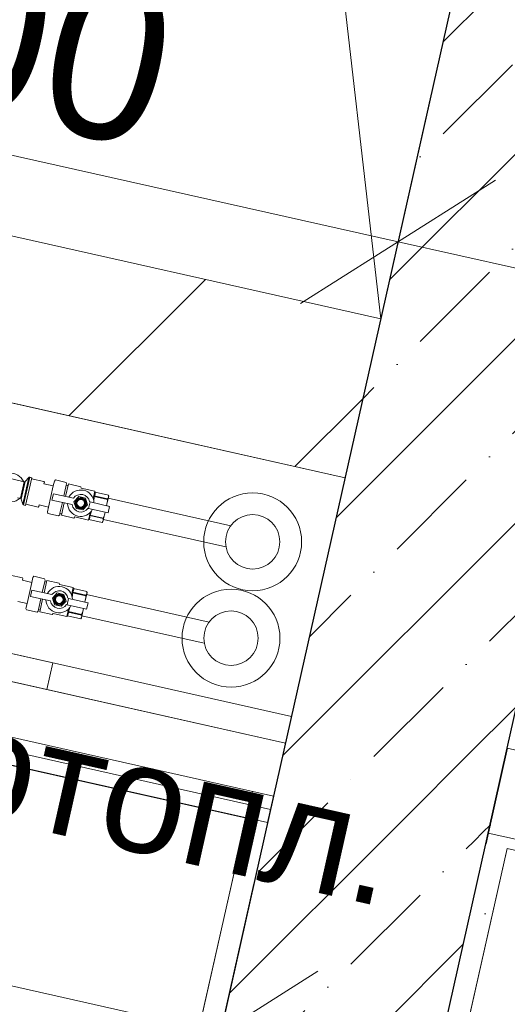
# Model space of a CAD drawing. Header units: millimetres. Extents: x -7218036 to -6523761, y 6117771 to 6337028.
# Tile 176 of 223: x -7146591 to -7146143, y 6138080 to 6138986. Entities that reach past the tile are written whole.
import ezdxf

# ---------------------------------------------------------------- set-up
doc = ezdxf.new("R2010")
doc.units = ezdxf.units.MM
doc.header["$MEASUREMENT"] = 0
for name, color, linetype in [('S - квартира_помещение.АР', 7, 'Continuous'), ('S - МОП.АР', 7, 'Continuous'), ('АР-Стены_внутренние_пилоны.АР', 7, 'Continuous'), ('АР-Стены_Перегородки_100_.АР', 7, 'Continuous'), ('АР-Стены_Перегородки_шахты_.АР', 7, 'Continuous'), ('АР-Чертеж-Размеры.АР', 7, 'Continuous'), ('ИОС-Шахты и отверстия.АР', 7, 'Continuous')]:
    doc.layers.add(name, color=color, linetype=linetype)
for name, color, linetype, lineweight in [('АР-Стены_внутренние_пилоны.АР_Ном._пера__1', 7, 'Continuous', 15), ('АР-Стены_Перегородки_100_.АР_Ном._пера__1', 7, 'Continuous', 15), ('АР-Стены_Перегородки_шахты_.АР_Ном._пера__1', 7, 'Continuous', 15), ('АР-Чертеж-Размеры.АР_Ном._пера__1', 7, 'Continuous', 0), ('ИОС-Шахты и отверстия.АР_Ном._пера__1', 7, 'Continuous', 0)]:
    doc.layers.add(name, color=color, linetype=linetype, lineweight=lineweight)
doc.styles.add('РЎР“Р•РќР•Р\xa0Р\x98Р\xa0_РЎРўР\x98Р›Р¬_2', font='GOTHIC.TTF')
doc.styles.add('РЎР“Р•РќР•Р\xa0Р\x98Р\xa0_РЎРўР\x98Р›Р¬_8', font='arial.ttf')
doc.dimstyles.new('СГЕНЕРИР_СТИЛЬ__1', dxfattribs={"dimtxt": 150, "dimasz": 142.5, "dimexe": 0.18, "dimexo": 0.0625, "dimgap": 0, "dimtad": 1, "dimdec": 0, "dimzin": 0, "dimdsep": 46, "dimtxsty": 'РЎР“Р•РќР•Р\xa0Р\x98Р\xa0_РЎРўР\x98Р›Р¬_2', "dimblk": 'ARROWHEAD_6', "dimblk1": 'ARROWHEAD_6', "dimblk2": 'ARROWHEAD_6', "dimcen": 0.09, "dimse1": 1, "dimse2": 1, "dimclrd": 7, "dimclre": 7, "dimclrt": 7, "dimazin": 0, "dimtfac": 1, "dimtdec": 4, "dimtmove": 0, "dimatfit": 3, "dimfxl": 1, "dimtolj": 1, "dimtzin": 0, "dimarcsym": 0})
doc.dimstyles.new('СГЕНЕРИР_СТИЛЬ__2', dxfattribs={"dimtxt": 150, "dimasz": 142.5, "dimexe": 0.18, "dimexo": 0.0625, "dimgap": 0, "dimtad": 1, "dimdec": 0, "dimzin": 0, "dimdsep": 46, "dimtxsty": 'РЎР“Р•РќР•Р\xa0Р\x98Р\xa0_РЎРўР\x98Р›Р¬_2', "dimblk": 'ARROWHEAD_6', "dimblk1": 'ARROWHEAD_6', "dimblk2": 'ARROWHEAD_6', "dimcen": 0.09, "dimse1": 1, "dimse2": 1, "dimclrd": 7, "dimclre": 7, "dimclrt": 7, "dimazin": 0, "dimtfac": 1, "dimtdec": 4, "dimtmove": 2, "dimatfit": 3, "dimfxl": 1, "dimtolj": 1, "dimtzin": 0, "dimarcsym": 0})
pattern_1 = [(0, (-6566190.34, 6562677.795), (0, 75), [0, -75])]
pattern_2 = [(45, (-6566190.34, 6562677.8), (-84.852814, 84.852814), []), (45, (-6566232.77, 6562720.22), (-84.852814, 84.852814), [90, -30, 0, -30])]
pattern_3 = [(45, (-6566190.34, 6563027.8), (-111.369318, 111.369318), [0, -105, 0, -157.5]), (110, (-6565840.34, 6563027.8), (148.001588, 53.868173), [0, -77, 0, -133])]
pattern_4 = [(45, (-6566190.34, 6562677.8), (-169.70563, 169.70563), []), (90, (-6566360.05, 6562847.5), (-216, 0), [0, -144, 0, -216]), (155, (-6566190.34, 6563017.2), (91.285545, 195.76248), [0, -105.6, 0, -182.4])]

# ---------------------------------------------------------------- blocks, each defined once
blk = doc.blocks.new('Стена_62_7', base_point=(-7146363.09, 6138247.05))
at = {"layer": 'АР-Стены_Перегородки_шахты_.АР', "linetype": 'Continuous', "lineweight": 0, "true_color": 0x000000}
h = blk.add_hatch(dxfattribs=at)
h.set_pattern_fill('ШТУКАТУРКА__ГИПС_03_0007', color=18, style=0, pattern_type=2)
h.set_pattern_definition(pattern_1)
h.paths.add_polyline_path([(-7147140.91, 6138434.55), (-7146360.35, 6138259.24), (-7146357.61, 6138271.44), (-7147138.17, 6138446.74)])
h = blk.add_hatch(dxfattribs=at)
h.set_pattern_fill('ШТУКАТУРКА__ГИПС_03_0007', color=18, style=0, pattern_type=2)
h.set_pattern_definition(pattern_1)
h.paths.add_polyline_path([(-7147143.65, 6138422.35), (-7146363.09, 6138247.05), (-7146360.35, 6138259.24), (-7147140.91, 6138434.55)])
at = {"layer": 'АР-Стены_Перегородки_шахты_.АР_Ном._пера__1', "color": 7, "linetype": 'Continuous', "lineweight": 0}
for p, q in [((-7147138.17, 6138446.74), (-7146357.61, 6138271.44)), ((-7147140.91, 6138434.55), (-7146360.35, 6138259.24))]:
    blk.add_line(p, q, dxfattribs=at)
at = {"layer": 'АР-Стены_Перегородки_шахты_.АР_Ном._пера__1', "color": 7, "linetype": 'Continuous', "lineweight": 0, "flags": 128}
for points in [[(-7147127.21, 6138495.53), (-7147143.65, 6138422.35)], [(-7146346.65, 6138320.23), (-7147127.21, 6138495.53)], [(-7147143.65, 6138422.35), (-7146363.09, 6138247.05)], [(-7146363.09, 6138247.05), (-7146346.65, 6138320.23)]]:
    blk.add_lwpolyline(points, dxfattribs=at)
blk = doc.blocks.new('Стена_68_7', base_point=(-7145114.01, 6143352.32))
at = {"layer": 'АР-Стены_внутренние_пилоны.АР', "linetype": 'Continuous', "lineweight": 0, "true_color": 0x000000}
h = blk.add_hatch(dxfattribs=at)
h.set_pattern_fill('ЖЕЛЕЗОБЕТОН__PROJECT__0007', color=18, style=0, pattern_type=2)
h.set_pattern_definition(pattern_2)
h.paths.add_polyline_path([(-7145215.96, 6143354.72), (-7146357.6, 6138271.48), (-7146142.74, 6138315.46), (-7145020.82, 6143310.9)])
h = blk.add_hatch(dxfattribs=at)
h.set_pattern_fill('ЖЕЛЕЗОБЕТОН__PROJECT__0007', color=18, style=0, pattern_type=2)
h.set_pattern_definition(pattern_2)
h.paths.add_polyline_path([(-7146142.74, 6138315.46), (-7146333.73, 6138276.36), (-7146160.27, 6138237.41)])
h = blk.add_hatch(dxfattribs=at)
h.set_pattern_fill('ЖЕЛЕЗОБЕТОН__PROJECT__0007', color=18, style=0, pattern_type=2)
h.set_pattern_definition(pattern_2)
h.paths.add_polyline_path([(-7146333.73, 6138276.36), (-7146357.6, 6138271.48), (-7146162.46, 6138227.65), (-7146160.27, 6138237.41)])
at = {"layer": 'АР-Стены_внутренние_пилоны.АР_Ном._пера__1', "color": 7, "linetype": 'Continuous', "lineweight": 30, "flags": 128}
for points in [[(-7146142.74, 6138315.46), (-7145020.82, 6143310.9)], [(-7146151.64, 6139188.55), (-7146357.6, 6138271.48)]]:
    blk.add_lwpolyline(points, dxfattribs=at)
at = {"layer": 'АР-Стены_Перегородки_100_.АР_Ном._пера__1', "color": 7, "linetype": 'Continuous', "lineweight": 30}
for p, q in [((-7146142.74, 6138315.46), (-7146160.27, 6138237.41)), ((-7146160.27, 6138237.41), (-7146162.46, 6138227.65))]:
    blk.add_line(p, q, dxfattribs=at)
blk = doc.blocks.new('Стена_108_7', base_point=(-7145624.65, 6138158.11))
at = {"layer": 'АР-Стены_Перегородки_100_.АР', "linetype": 'Continuous', "lineweight": 0, "true_color": 0x000000}
h = blk.add_hatch(dxfattribs=at)
h.set_pattern_fill('БУТ__50__0007', color=18, style=0, pattern_type=2)
h.set_pattern_definition(pattern_4)
h.paths.add_polyline_path([(-7145654.92, 6138205.91), (-7146142.72, 6138315.46), (-7146160.25, 6138237.4), (-7145672.45, 6138127.85)])
h = blk.add_hatch(dxfattribs=at)
h.set_pattern_fill('ШТУКАТУРКА__ГИПС_01_0007', color=18, style=0, pattern_type=2)
h.set_pattern_definition(pattern_3)
h.paths.add_polyline_path([(-7146140.74, 6138233.02), (-7146160.25, 6138237.4), (-7146162.44, 6138227.65), (-7146142.93, 6138223.26)])
h = blk.add_hatch(dxfattribs=at)
h.set_pattern_fill('ШТУКАТУРКА__ГИПС_01_0007', color=18, style=0, pattern_type=2)
h.set_pattern_definition(pattern_3)
h.paths.add_polyline_path([(-7146140.74, 6138233.02), (-7146142.93, 6138223.26), (-7145596.58, 6138100.56), (-7145594.39, 6138110.32)])
h = blk.add_hatch(dxfattribs=at)
h.set_pattern_fill('БУТ__50__0007', color=18, style=0, pattern_type=2)
h.set_pattern_definition(pattern_4)
h.paths.add_polyline_path([(-7145672.45, 6138127.85), (-7145594.39, 6138110.32), (-7145654.92, 6138205.91)])
h = blk.add_hatch(dxfattribs=at)
h.set_pattern_fill('БУТ__50__0007', color=18, style=0, pattern_type=2)
h.set_pattern_definition(pattern_4)
h.paths.add_polyline_path([(-7145654.92, 6138205.91), (-7145594.39, 6138110.32), (-7145576.86, 6138188.38)])
h = blk.add_hatch(dxfattribs=at)
h.set_pattern_fill('ШТУКАТУРКА__ГИПС_01_0007', color=18, style=0, pattern_type=2)
h.set_pattern_definition(pattern_3)
h.paths.add_polyline_path([(-7145594.39, 6138110.32), (-7145596.58, 6138100.56), (-7145586.82, 6138098.37)])
h = blk.add_hatch(dxfattribs=at)
h.set_pattern_fill('ШТУКАТУРКА__ГИПС_01_0007', color=18, style=0, pattern_type=2)
h.set_pattern_definition(pattern_3)
h.paths.add_polyline_path([(-7145594.39, 6138110.32), (-7145586.82, 6138098.37), (-7145584.63, 6138108.13)])
at = {"layer": 'АР-Стены_Перегородки_100_.АР_Ном._пера__1', "color": 7, "linetype": 'Continuous', "lineweight": 30}
for p, q in [((-7146142.74, 6138315.46), (-7146160.27, 6138237.41)), ((-7146142.74, 6138315.46), (-7146160.27, 6138237.41)), ((-7146160.25, 6138237.4), (-7146142.72, 6138315.46)), ((-7146160.27, 6138237.41), (-7146162.46, 6138227.65)), ((-7146160.27, 6138237.41), (-7146162.46, 6138227.65)), ((-7146162.44, 6138227.65), (-7146160.25, 6138237.4))]:
    blk.add_line(p, q, dxfattribs=at)
at = {"layer": 'АР-Стены_Перегородки_100_.АР_Ном._пера__1', "color": 7, "linetype": 'Continuous', "lineweight": 15}
for p, q in [((-7146160.25, 6138237.4), (-7145672.45, 6138127.85)), ((-7145594.39, 6138110.32), (-7145576.86, 6138188.38)), ((-7145672.45, 6138127.85), (-7145594.39, 6138110.32))]:
    blk.add_line(p, q, dxfattribs=at)
at = {"layer": 'АР-Стены_Перегородки_100_.АР_Ном._пера__1', "color": 7, "linetype": 'Continuous', "lineweight": 15, "flags": 128}
blk.add_lwpolyline([(-7145654.92, 6138205.91), (-7146142.74, 6138315.46)], dxfattribs=at)
at = {"layer": 'АР-Стены_Перегородки_100_.АР_Ном._пера__1', "color": 7, "linetype": 'Continuous', "lineweight": 0, "flags": 128}
for points in [[(-7146142.93, 6138223.26), (-7145586.82, 6138098.37)], [(-7145586.82, 6138098.37), (-7145584.63, 6138108.13)]]:
    blk.add_lwpolyline(points, dxfattribs=at)
blk = doc.blocks.new('Стена_127_7', base_point=(-7147072.43, 6138739.45))
at = {"layer": 'АР-Стены_внутренние_пилоны.АР', "linetype": 'Continuous', "lineweight": 0, "true_color": 0x000000}
h = blk.add_hatch(dxfattribs=at)
h.set_pattern_fill('БЛОКИ_БЕТОННЫЕ_ЭФФЕКТИВН_7E', color=18, style=0, pattern_type=2)
h.set_pattern_definition([(45, (-6566190.34, 6562677.8), (-127.279217, 127.279217), [])])
h.paths.add_polyline_path([(-7147072.43, 6138739.45), (-7146291.87, 6138564.14), (-7146259, 6138710.49), (-7147039.56, 6138885.81)])
at = {"layer": 'АР-Стены_внутренние_пилоны.АР_Ном._пера__1', "color": 7, "linetype": 'Continuous', "lineweight": 15, "flags": 128}
for points in [[(-7146259, 6138710.49), (-7147039.56, 6138885.81)], [(-7147072.43, 6138739.45), (-7146291.87, 6138564.14)], [(-7146291.87, 6138564.14), (-7146259, 6138710.49)]]:
    blk.add_lwpolyline(points, dxfattribs=at)
blk = doc.blocks.new('*D488', base_point=(-6566190.34, 6562677.79))
at = {"layer": 'АР-Чертеж-Размеры.АР_Ном._пера__1', "color": 7, "linetype": 'Continuous', "lineweight": 0, "transparency": 16777216}
for p, q in [((-7148193.61, 6138311.02), (-7148131.98, 6138585.43)), ((-7148073.18, 6138504.97), (-7148252.41, 6138391.49)), ((-7148272.56, 6138472.88), (-7148162.8, 6138448.23)), ((-7148162.8, 6138448.23), (-7146406.51, 6138053.75)), ((-7146437.33, 6137916.55), (-7146375.69, 6138190.96)), ((-7146496.12, 6137997.01), (-7146316.9, 6138110.5)), ((-7146406.51, 6138053.75), (-7146296.75, 6138029.1))]:
    blk.add_line(p, q, dxfattribs=at)
at = {"layer": 'АР-Чертеж-Размеры.АР_Ном._пера__1', "color": 7, "lineweight": 0, "transparency": 16777216, "insert": (-7147904.46, 6138420.95), "char_height": 150, "attachment_point": 7, "rotation": 347.34107, "style": 'РЎР“Р•РќР•Р\xa0Р\x98Р\xa0_РЎРўР\x98Р›Р¬_2'}
blk.add_mtext('\\A1;{\\pql;\\fCentury Gothic|b0|i0|c204|p0;\\W1.000000;1\xa0800}', dxfattribs=at)
blk = doc.blocks.new('ARROWHEAD_6')
at = {"color": 0, "linetype": 'Continuous', "lineweight": 0}
for p, q in [((-0.5, -0.5), (0.5, 0.5)), ((0, 0), (-1, 0))]:
    blk.add_line(p, q, dxfattribs=at)
blk = doc.blocks.new('*D518', base_point=(-6566190.34, 6562677.79))
at = {"layer": 'АР-Чертеж-Размеры.АР_Ном._пера__1', "color": 7, "linetype": 'Continuous', "lineweight": 0, "transparency": 16777216}
for p, q in [((-7146992.86, 6139093.71), (-7147054.49, 6138819.3)), ((-7146934.07, 6139013.25), (-7147113.29, 6138899.76)), ((-7147023.68, 6138956.5), (-7147133.44, 6138981.16)), ((-7146243.12, 6138781.2), (-7147023.68, 6138956.5)), ((-7146212.31, 6138918.4), (-7146273.94, 6138643.99)), ((-7146332.73, 6138724.45), (-7146153.51, 6138837.94)), ((-7146133.36, 6138756.54), (-7146243.12, 6138781.2))]:
    blk.add_line(p, q, dxfattribs=at)
at = {"layer": 'АР-Чертеж-Размеры.АР_Ном._пера__1', "color": 7, "lineweight": 0, "transparency": 16777216, "insert": (-7146798.59, 6138936.7), "char_height": 150, "attachment_point": 7, "rotation": 347.34172, "style": 'РЎР“Р•РќР•Р\xa0Р\x98Р\xa0_РЎРўР\x98Р›Р¬_2'}
blk.add_mtext('\\A1;{\\pql;\\fCentury Gothic|b0|i0|c204|p0;\\W1.000000;800}', dxfattribs=at)
blk = doc.blocks.new('*D525', base_point=(-6566190.34, 6562677.79))
at = {"layer": 'АР-Чертеж-Размеры.АР_Ном._пера__1', "color": 7, "linetype": 'Continuous', "lineweight": 0, "transparency": 16777216}
for p, q in [((-7147246.85, 6137962.89), (-7147308.48, 6137688.48)), ((-7147188.05, 6137882.42), (-7147367.28, 6137768.94)), ((-7147277.66, 6137825.68), (-7147387.43, 6137850.34)), ((-7146497.11, 6137650.37), (-7147277.66, 6137825.68)), ((-7146466.29, 6137787.57), (-7146527.93, 6137513.16)), ((-7146586.72, 6137593.63), (-7146407.5, 6137707.11)), ((-7146387.35, 6137625.71), (-7146497.11, 6137650.37))]:
    blk.add_line(p, q, dxfattribs=at)
at = {"layer": 'АР-Чертеж-Размеры.АР_Ном._пера__1', "color": 7, "lineweight": 0, "transparency": 16777216, "insert": (-7147052.57, 6137805.87), "char_height": 150, "attachment_point": 7, "rotation": 347.34107, "style": 'РЎР“Р•РќР•Р\xa0Р\x98Р\xa0_РЎРўР\x98Р›Р¬_2'}
blk.add_mtext('\\A1;{\\pql;\\fCentury Gothic|b0|i0|c204|p0;\\W1.000000;800}', dxfattribs=at)
blk = doc.blocks.new('Стена_172_7', base_point=(-7146249.06, 6138298.34))
at = {"layer": 'АР-Стены_внутренние_пилоны.АР', "linetype": 'Continuous', "lineweight": 0, "true_color": 0x000000}
h = blk.add_hatch(dxfattribs=at)
h.set_pattern_fill('ЖЕЛЕЗОБЕТОН__PROJECT__0007', color=18, style=0, pattern_type=2)
h.set_pattern_definition(pattern_2)
h.paths.add_polyline_path([(-7146142.74, 6138315.46), (-7146160.27, 6138237.41), (-7146160.25, 6138237.4), (-7146142.72, 6138315.46)])
h = blk.add_hatch(dxfattribs=at)
h.set_pattern_fill('ШТУКАТУРКА__ГИПС_01_0007', color=18, style=0, pattern_type=2)
h.set_pattern_definition(pattern_3)
h.paths.add_polyline_path([(-7146377.1, 6138275.85), (-7146432.43, 6138029.46), (-7146412.92, 6138025.08), (-7146357.58, 6138271.47)])
h = blk.add_hatch(dxfattribs=at)
h.set_pattern_fill('ЖЕЛЕЗОБЕТОН__PROJECT__0007', color=18, style=0, pattern_type=2)
h.set_pattern_definition(pattern_2)
h.paths.add_polyline_path([(-7146357.58, 6138271.47), (-7146412.92, 6138025.08), (-7146354.38, 6138011.93), (-7146217.78, 6137981.25), (-7146162.44, 6138227.65)])
h = blk.add_hatch(dxfattribs=at)
h.set_pattern_fill('ЖЕЛЕЗОБЕТОН__PROJECT__0007', color=18, style=0, pattern_type=2)
h.set_pattern_definition(pattern_2)
h.paths.add_polyline_path([(-7146160.25, 6138237.4), (-7146160.27, 6138237.41), (-7146162.46, 6138227.65), (-7146162.44, 6138227.65)])
h = blk.add_hatch(dxfattribs=at)
h.set_pattern_fill('ШТУКАТУРКА__ГИПС_01_0007', color=18, style=0, pattern_type=2)
h.set_pattern_definition(pattern_3)
h.paths.add_polyline_path([(-7146162.44, 6138227.65), (-7146217.78, 6137981.25), (-7146198.27, 6137976.87), (-7146142.93, 6138223.26)])
at = {"layer": 'АР-Стены_внутренние_пилоны.АР_Ном._пера__1', "color": 7, "linetype": 'Continuous', "lineweight": 30}
for p, q in [((-7146357.58, 6138271.47), (-7146412.92, 6138025.08)), ((-7146217.78, 6137981.25), (-7146162.44, 6138227.65))]:
    blk.add_line(p, q, dxfattribs=at)
at = {"layer": 'АР-Стены_внутренние_пилоны.АР_Ном._пера__1', "color": 7, "linetype": 'Continuous', "lineweight": 0, "flags": 128}
for points in [[(-7146377.1, 6138275.85), (-7146432.43, 6138029.46)], [(-7146198.27, 6137976.87), (-7146142.93, 6138223.26)]]:
    blk.add_lwpolyline(points, dxfattribs=at)
at = {"layer": 'АР-Стены_Перегородки_100_.АР_Ном._пера__1', "color": 7, "linetype": 'Continuous', "lineweight": 30}
for p, q in [((-7146142.74, 6138315.46), (-7146160.27, 6138237.41)), ((-7146160.25, 6138237.4), (-7146142.72, 6138315.46)), ((-7146160.27, 6138237.41), (-7146162.46, 6138227.65)), ((-7146162.44, 6138227.65), (-7146160.25, 6138237.4))]:
    blk.add_line(p, q, dxfattribs=at)
at = {"layer": 'АР-Стены_Перегородки_100_.АР_Ном._пера__1', "color": 7, "linetype": 'Continuous', "lineweight": 15}
blk.add_line((-7146142.72, 6138315.46), (-7146142.74, 6138315.46), dxfattribs=at)
blk = doc.blocks.new('Символ Проема в Полу 21[98]_7', base_point=(-7146259, 6138710.51))
at = {"layer": 'ИОС-Шахты и отверстия.АР_Ном._пера__1', "color": 7, "linetype": 'Continuous', "lineweight": 0, "flags": 128}
for points in [[(-7146302.76, 6139092.84), (-7146932.19, 6139363.85), (-7147039.55, 6138885.82), (-7146259, 6138710.51)], [(-7146259, 6138710.51), (-7146151.63, 6139188.53), (-7146932.19, 6139363.85), (-7146302.76, 6139092.84)]]:
    blk.add_lwpolyline(points, close=True, dxfattribs=at)

msp = doc.modelspace()

# ---------------------------------------------------------------- linework, layer by layer
at = {"layer": 'S - квартира_помещение.АР', "color": 254, "linetype": 'Continuous', "lineweight": 0, "true_color": 0xd8d8d8, "flags": 128}
msp.add_lwpolyline([(-7146142.927, 6138223.271), (-7146490.258, 6136676.795), (-7144177.904, 6136157.449), (-7144799.188, 6133391.202), (-7144682.615, 6133365.021), (-7143726.117, 6133150.196), (-7143463.174, 6134320.936), (-7142344.815, 6139297.059), (-7143418.243, 6139538.145), (-7143739.27, 6138108.781), (-7145495.879, 6138503.306), (-7145586.825, 6138098.373)], close=True, dxfattribs=at)
at = {"layer": 'S - МОП.АР', "color": 254, "linetype": 'Continuous', "lineweight": 0, "true_color": 0xdadada, "flags": 128}
msp.add_lwpolyline([(-7146382.639, 6138251.176), (-7150295.038, 6139130.552), (-7150435.659, 6138504.918), (-7156748.015, 6139923.651), (-7157089.913, 6138401.333), (-7147162.243, 6136171.746), (-7146974.894, 6137005.953), (-7146677.305, 6136939.12)], close=True, dxfattribs=at)
at = {"layer": 'ИОС-Шахты и отверстия.АР_Ном._пера__1', "color": 7, "linetype": 'Continuous', "lineweight": 0}
for p, q in [((-7147072.426, 6138739.452), (-7146291.871, 6138564.14)), ((-7146590.375, 6138545.324), (-7146586.979, 6138560.447)), ((-7146586.02, 6138560.747), (-7146589.635, 6138544.649)), ((-7146588.157, 6138539.915), (-7146582.66, 6138564.394)), ((-7146581.789, 6138564.666), (-7146587.487, 6138539.298)), ((-7146585.561, 6138538.865), (-7146579.864, 6138564.233)), ((-7146560.141, 6138556.655), (-7146564.49, 6138537.294)), ((-7146550.437, 6138547.381), (-7146548.206, 6138557.316)), ((-7146548.824, 6138547.019), (-7146546.246, 6138558.499)), ((-7146291.871, 6138564.14), (-7146346.656, 6138320.217)), ((-7146553.984, 6138531.592), (-7146551.752, 6138541.527)), ((-7146552.718, 6138529.685), (-7146550.139, 6138541.165)), ((-7146397.013, 6138520.09), (-7146509.658, 6138545.39)), ((-7146341.178, 6138344.609), (-7147121.733, 6138519.921)), ((-7146401.396, 6138500.577), (-7146514.041, 6138525.876)), ((-7146346.656, 6138320.217), (-7147127.211, 6138495.529)), ((-7146579.965, 6138468.018), (-7146584.314, 6138448.657)), ((-7146570.262, 6138458.744), (-7146568.03, 6138468.679)), ((-7146568.649, 6138458.382), (-7146566.07, 6138469.862)), ((-7146416.915, 6138431.477), (-7146529.481, 6138456.759)), ((-7146573.808, 6138442.955), (-7146571.577, 6138452.89)), ((-7146572.542, 6138441.048), (-7146569.963, 6138452.528)), ((-7146421.298, 6138411.964), (-7146533.864, 6138437.246))]:
    msp.add_line(p, q, dxfattribs=at)
for points in [[(-7146592.956, 6138545.907), (-7146590.375, 6138545.324, -0.2749262), (-7146589.635, 6138544.649), (-7146588.157, 6138539.915, 0.2679492), (-7146587.487, 6138539.298), (-7146585.561, 6138538.865), (-7146585.342, 6138539.841), (-7146574.021, 6138537.298), (-7146573.387, 6138537.7), (-7146573.046, 6138539.215), (-7146564.49, 6138537.294), (-7146560.141, 6138556.655), (-7146568.698, 6138558.577), (-7146568.36, 6138560.08), (-7146568.762, 6138560.715), (-7146580.083, 6138563.257), (-7146579.864, 6138564.233), (-7146581.789, 6138564.666, 0.267016), (-7146582.66, 6138564.394), (-7146586.02, 6138560.747, -0.2684303), (-7146586.979, 6138560.447), (-7146589.559, 6138561.03), (-7146589.527, 6138561.176), (-7146602.211, 6138564.025)], [(-7146522.601, 6138547.087, -0.0494936), (-7146522.971, 6138543.242)], [(-7146522.486, 6138547.6, 0.2672361), (-7146521.718, 6138551.016), (-7146521.968, 6138551.817)], [(-7146509.498, 6138548.272, -0.267304), (-7146510.266, 6138544.855), (-7146510.381, 6138544.342, -0.0752955), (-7146511.251, 6138538.58)], [(-7146526.578, 6138529.377, -0.2672361), (-7146527.346, 6138525.96), (-7146527.914, 6138525.344)], [(-7146526.463, 6138529.89, 0.0494936), (-7146525.154, 6138533.524)], [(-7146515.126, 6138523.216, 0.267304), (-7146514.359, 6138526.632), (-7146514.243, 6138527.145, 0.0752955), (-7146512.566, 6138532.726)], [(-7146542.425, 6138458.45, -0.0494936), (-7146542.796, 6138454.605)], [(-7146542.31, 6138458.963, 0.2672361), (-7146541.542, 6138462.379), (-7146541.792, 6138463.18)], [(-7146529.323, 6138459.635, -0.267304), (-7146530.09, 6138456.218), (-7146530.205, 6138455.705, -0.0752955), (-7146531.075, 6138449.943)], [(-7146546.403, 6138440.74, -0.2672361), (-7146547.17, 6138437.323), (-7146547.738, 6138436.707)], [(-7146546.287, 6138441.253, 0.0494936), (-7146544.978, 6138444.887)], [(-7146534.95, 6138434.579, 0.267304), (-7146534.183, 6138437.995), (-7146534.067, 6138438.508, 0.0752955), (-7146532.39, 6138444.089)]]:
    msp.add_lwpolyline(points, format="xyb", dxfattribs=at)
for points in [[(-7146564.49, 6138537.294), (-7146565.505, 6138532.771), (-7146565.087, 6138531.432), (-7146555.236, 6138529.219), (-7146554.285, 6138530.251), (-7146553.984, 6138531.592), (-7146552.371, 6138531.23), (-7146552.718, 6138529.685), (-7146541.362, 6138527.134), (-7146540.423, 6138528.153), (-7146539.141, 6138527.865), (-7146527.914, 6138525.344), (-7146527.346, 6138525.96), (-7146515.126, 6138523.216), (-7146514.481, 6138523.915), (-7146512.505, 6138532.712), (-7146509.712, 6138532.085), (-7146508.398, 6138537.939), (-7146511.191, 6138538.567), (-7146509.215, 6138547.364), (-7146509.498, 6138548.272), (-7146521.718, 6138551.016), (-7146521.968, 6138551.817), (-7146534.477, 6138554.626), (-7146534.89, 6138555.949), (-7146546.246, 6138558.499), (-7146546.593, 6138556.954), (-7146548.206, 6138557.316), (-7146547.905, 6138558.657), (-7146548.323, 6138559.997), (-7146558.175, 6138562.209), (-7146559.125, 6138561.177), (-7146560.141, 6138556.655)], [(-7146541.583, 6138545.393), (-7146560.063, 6138549.543), (-7146561.377, 6138543.689), (-7146542.897, 6138539.538)], [(-7146521.968, 6138551.817), (-7146523.488, 6138545.05)], [(-7146510.266, 6138544.855), (-7146522.486, 6138547.6), (-7146522.601, 6138547.087)], [(-7146510.381, 6138544.342), (-7146522.601, 6138547.087)], [(-7146508.398, 6138537.939), (-7146526.316, 6138541.964), (-7146527.631, 6138536.11), (-7146509.712, 6138532.085)], [(-7146527.914, 6138525.344), (-7146526.394, 6138532.111)], [(-7146514.359, 6138526.632), (-7146526.578, 6138529.377), (-7146526.463, 6138529.89)], [(-7146514.243, 6138527.145), (-7146526.463, 6138529.89)], [(-7146592.871, 6138450.578), (-7146584.314, 6138448.657), (-7146579.965, 6138468.018), (-7146588.522, 6138469.94), (-7146588.184, 6138471.443), (-7146588.586, 6138472.078), (-7146599.907, 6138474.62)], [(-7146584.314, 6138448.657), (-7146585.33, 6138444.134), (-7146584.911, 6138442.795), (-7146575.06, 6138440.582), (-7146574.109, 6138441.614), (-7146573.808, 6138442.955), (-7146572.195, 6138442.593), (-7146572.542, 6138441.048), (-7146561.186, 6138438.497), (-7146560.247, 6138439.516), (-7146558.965, 6138439.228), (-7146558.967, 6138439.219), (-7146547.738, 6138436.707), (-7146547.17, 6138437.323), (-7146534.95, 6138434.579), (-7146534.305, 6138435.278), (-7146532.33, 6138444.075), (-7146529.537, 6138443.448), (-7146528.222, 6138449.302), (-7146531.015, 6138449.93), (-7146529.039, 6138458.727), (-7146529.323, 6138459.635), (-7146541.542, 6138462.379), (-7146541.792, 6138463.18), (-7146554.302, 6138465.989), (-7146554.715, 6138467.312), (-7146566.07, 6138469.862), (-7146566.417, 6138468.317), (-7146568.03, 6138468.679), (-7146567.729, 6138470.02), (-7146568.147, 6138471.36), (-7146577.999, 6138473.572), (-7146578.95, 6138472.54), (-7146579.965, 6138468.018)], [(-7146561.407, 6138456.756), (-7146579.887, 6138460.906), (-7146581.202, 6138455.052), (-7146562.722, 6138450.901)], [(-7146541.792, 6138463.18), (-7146543.312, 6138456.413)], [(-7146530.09, 6138456.218), (-7146542.31, 6138458.963), (-7146542.425, 6138458.45)], [(-7146530.205, 6138455.705), (-7146542.425, 6138458.45)], [(-7146528.222, 6138449.302), (-7146546.141, 6138453.327), (-7146547.455, 6138447.473), (-7146529.537, 6138443.448)], [(-7146547.738, 6138436.707), (-7146546.218, 6138443.474)], [(-7146534.183, 6138437.995), (-7146546.403, 6138440.74), (-7146546.287, 6138441.253)], [(-7146534.067, 6138438.508), (-7146546.287, 6138441.253)]]:
    msp.add_lwpolyline(points, dxfattribs=at)
for points in [[(-7146528.616, 6138539.406), (-7146530.532, 6138545.542), (-7146536.804, 6138546.95), (-7146541.159, 6138542.223), (-7146539.243, 6138536.087), (-7146532.972, 6138534.678)], [(-7146560.709, 6138393.916), (-7146902.202, 6138470.615), (-7146907.68, 6138446.222), (-7146566.187, 6138369.523)], [(-7146548.44, 6138450.769), (-7146550.356, 6138456.905), (-7146556.628, 6138458.313), (-7146560.984, 6138453.586), (-7146559.068, 6138447.45), (-7146552.796, 6138446.041)]]:
    msp.add_lwpolyline(points, close=True, dxfattribs=at)
for centre, radius in [((-7146376.848, 6138505.312), 45), ((-7146534.888, 6138540.814), 5.196), ((-7146534.888, 6138540.814), 4.696), ((-7146534.888, 6138540.814), 4), ((-7146534.888, 6138540.814), 3.5), ((-7146376.848, 6138505.312), 25), ((-7146554.712, 6138452.177), 5.196), ((-7146554.712, 6138452.177), 4.696), ((-7146396.751, 6138416.699), 45), ((-7146554.712, 6138452.177), 4), ((-7146554.712, 6138452.177), 3.5), ((-7146396.751, 6138416.699), 25)]:
    msp.add_circle(centre, radius, dxfattribs=at)
for centre, radius, start, end in [((-7146599.551, 6138555.331), 13.256, 23.119124, 311.563886), ((-7146534.888, 6138540.814), 12.161, 1.623355, 153.059655), ((-7146534.888, 6138540.814), 8.111, 9.04958, 145.633429), ((-7146534.888, 6138540.814), 12.161, 181.623355, 333.059655), ((-7146534.888, 6138540.814), 8.111, 189.04958, 325.633429), ((-7146554.712, 6138452.177), 12.161, 1.623355, 153.059655), ((-7146554.712, 6138452.177), 8.111, 9.04958, 145.633429), ((-7146554.712, 6138452.177), 12.161, 181.623355, 333.059655), ((-7146554.712, 6138452.177), 8.111, 189.04958, 325.633429)]:
    msp.add_arc(centre, radius, start, end, dxfattribs=at)

# ---------------------------------------------------------------- block references
at = {"layer": 'АР-Стены_внутренние_пилоны.АР', "color": 7, "lineweight": 0}
for name, p in [('Стена_68_7', (-7145114.011, 6143352.325)), ('Стена_127_7', (-7147072.426, 6138739.452)), ('Стена_172_7', (-7146249.057, 6138298.345))]:
    msp.add_blockref(name, p, dxfattribs=at)
at = {"layer": 'АР-Стены_Перегородки_100_.АР', "color": 7, "lineweight": 0}
msp.add_blockref('Стена_108_7', (-7145624.653, 6138158.114), dxfattribs=at)
at = {"layer": 'АР-Стены_Перегородки_шахты_.АР', "color": 7, "lineweight": 0}
msp.add_blockref('Стена_62_7', (-7146363.086, 6138247.049), dxfattribs=at)
at = {"layer": 'ИОС-Шахты и отверстия.АР', "color": 7, "linetype": 'Continuous', "lineweight": 0}
msp.add_blockref('Символ Проема в Полу 21[98]_7', (-7146259, 6138710.507), dxfattribs=at)

# ---------------------------------------------------------------- texts
at = {"layer": 'ИОС-Шахты и отверстия.АР_Ном._пера__1', "color": 7, "linetype": 'Continuous', "lineweight": 0, "insert": (-7146773.957, 6138321.015), "char_height": 100, "attachment_point": 5, "rotation": 347.341505, "style": 'РЎР“Р•РќР•Р\xa0Р\x98Р\xa0_РЎРўР\x98Р›Р¬_8'}
msp.add_mtext('\\A1;{\\pqc;\\fArial|b0|i0|c204|p0;\\W1.000000;шкаф ВК+отопл.}', dxfattribs=at)

# ---------------------------------------------------------------- dimensions: what is measured, and where the dimension line sits
at = {"layer": 'АР-Чертеж-Размеры.АР', "color": 7, "linetype": 'Continuous', "lineweight": 0}
for base, p1, p2, angle, dimstyle, picture, middle, turn in [((-7147023.677, 6138956.504), (-7146291.871, 6138564.14), (-7147072.426, 6138739.452), 167.341723, 'СГЕНЕРИР_СТИЛЬ__1', '*D518', (-7146615.082, 6138972.352), 347.341723), ((-7146406.511, 6138053.755), (-7148162.796, 6138448.228), (-7146259, 6138710.507), 347.341068, 'СГЕНЕРИР_СТИЛЬ__2', '*D488', (-7147636.965, 6138437.734), 347.341068), ((-7147277.663, 6137825.684), (-7146291.871, 6138564.14), (-7147127.211, 6138495.529), 167.341068, 'СГЕНЕРИР_СТИЛЬ__1', '*D525', (-7146869.068, 6137841.527), 347.341068)]:
    dim = msp.add_linear_dim(base=base, p1=p1, p2=p2, angle=angle, dimstyle=dimstyle, dxfattribs=at)
    dim.commit()
    dim.dimension.update_dxf_attribs({"geometry": picture, "text_midpoint": middle, "dimtype": 160, "text_rotation": turn})

doc.saveas('drawing.dxf')
